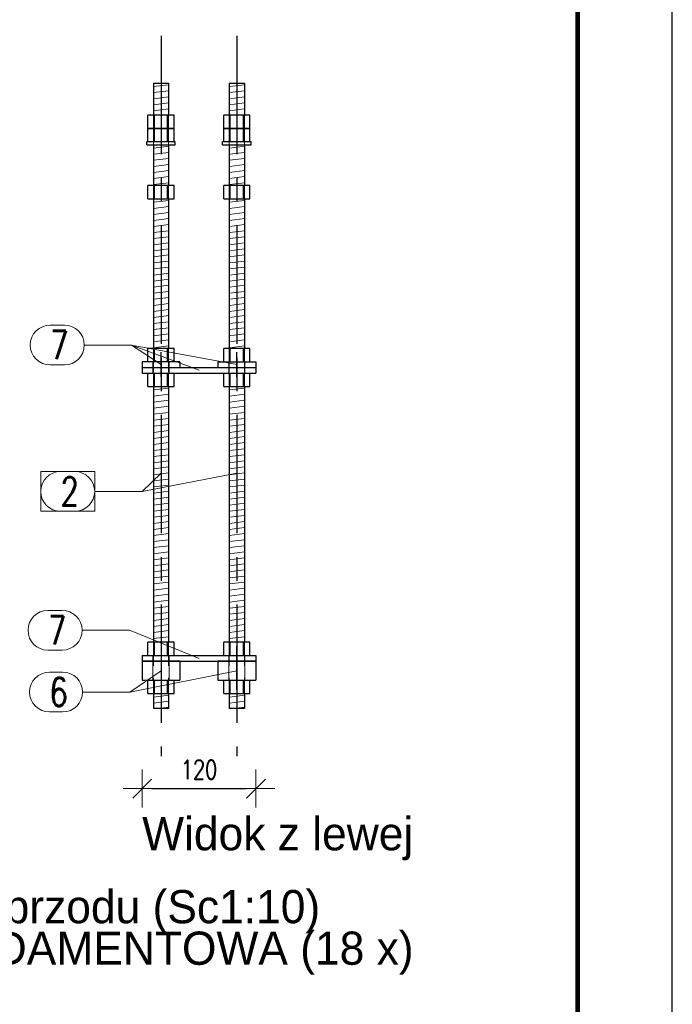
# Model space of a CAD drawing. Header units: millimetres. Extents: x 2268 to 2689, y 16092 to 16416.
# Tile 12 of 13: x 2619 to 2688, y 16247 to 16351. Entities that reach past the tile are written whole.
import ezdxf

# ---------------------------------------------------------------- set-up
doc = ezdxf.new("R2010")
doc.units = ezdxf.units.MM
doc.header["$LTSCALE"] = 10
doc.linetypes.add('HIDDEN', pattern=[0.375, 0.25, -0.125])
doc.linetypes.add('MITTE', pattern=[2, 1.25, -0.25, 0.25, -0.25])
doc.layers.get('Defpoints').update_dxf_attribs({"color": 1})
doc.layers.add('_FORMATKA', color=8, linetype='Continuous', plot=False)
for name, color, linetype, lineweight in [('_RAMKA', 7, 'Continuous', 35), ('PS_DIM', 4, 'Continuous', 13), ('PS_Hatch', 3, 'Continuous', 9), ('PS_Hidden', 2, 'HIDDEN', 9), ('PS_Pos', 1, 'Continuous', 15), ('PS_SOLID', 7, 'Continuous', 30)]:
    doc.layers.add(name, color=color, linetype=linetype, lineweight=lineweight)
doc.layers.add('PS_MID', color=5, linetype='MITTE')
doc.layers.add('PS_SHAPE', color=3, linetype='Continuous')
doc.styles.add('simplex', font='simplex.shx', dxfattribs={"width": 0.75})
doc.dimstyles.new('1_10_PRZ', dxfattribs={"dimtxt": 2, "dimasz": 1, "dimexe": 2, "dimexo": 5, "dimgap": 1, "dimtad": 1, "dimdec": 0, "dimlfac": 10, "dimtxsty": 'simplex', "dimblk": 'dimznak', "dimcen": 2, "dimse1": 1, "dimse2": 1, "dimclrt": 3, "dimadec": 1, "dimazin": 0, "dimtfac": 1, "dimtdec": 0, "dimtix": 1, "dimtmove": 2, "dimatfit": 3, "dimldrblk": 'dim-grot', "dimfxl": 1, "dimarcsym": 0})

# ---------------------------------------------------------------- blocks, each defined once
blk = doc.blocks.new('*X55')
at = {"layer": 'PS_Hidden', "color": 2, "linetype": 'HIDDEN'}
for p, q in [((95.95, 28.21), (95.95, 29.62)), ((95.95, 29.62), (95.95, 26.5)), ((97.55, 28.21), (97.55, 29.62)), ((97.55, 29.62), (97.55, 26.5)), ((103.95, 28.21), (103.95, 29.62)), ((103.95, 29.62), (103.95, 26.5)), ((105.55, 28.21), (105.55, 29.62)), ((105.55, 29.62), (105.55, 26.5)), ((95.95, 26.5), (95.95, 28.21)), ((97.55, 26.5), (97.55, 28.21)), ((103.95, 26.5), (103.95, 28.21)), ((105.55, 26.5), (105.55, 28.21)), ((95.95, 20.79), (95.95, 22.2)), ((95.95, 22.2), (95.95, 20.79)), ((97.55, 20.79), (97.55, 22.2)), ((97.55, 22.2), (97.55, 20.79)), ((103.95, 20.79), (103.95, 22.2)), ((103.95, 22.2), (103.95, 20.79)), ((105.55, 20.79), (105.55, 22.2)), ((105.55, 22.2), (105.55, 20.79)), ((95.95, 3.6), (95.95, 5.01)), ((95.95, 5.01), (95.95, 0.99)), ((97.55, 3.6), (97.55, 5.01)), ((97.55, 5.01), (97.55, 0.99)), ((103.95, 3.6), (103.95, 5.01)), ((103.95, 5.01), (103.95, 0.99)), ((105.55, 3.6), (105.55, 5.01)), ((105.55, 5.01), (105.55, 0.99)), ((95.9, 3.6), (95.9, 3)), ((97.6, 3.6), (97.6, 3)), ((103.9, 3.6), (103.9, 3)), ((105.6, 3.6), (105.6, 3)), ((95.9, 2.4), (95.9, 3)), ((95.95, 0.99), (95.95, 2.4)), ((97.55, 0.99), (97.55, 2.4)), ((97.6, 2.4), (97.6, 3)), ((103.9, 2.4), (103.9, 3)), ((103.95, 0.99), (103.95, 2.4)), ((105.55, 0.99), (105.55, 2.4)), ((105.6, 2.4), (105.6, 3)), ((95.95, -27.4), (95.95, -25.99)), ((95.95, -25.99), (95.95, -31.41)), ((97.55, -27.4), (97.55, -25.99)), ((97.55, -25.99), (97.55, -31.41)), ((103.95, -27.4), (103.95, -25.99)), ((103.95, -25.99), (103.95, -31.41)), ((105.55, -27.4), (105.55, -25.99)), ((105.55, -25.99), (105.55, -31.41)), ((95.9, -28), (95.9, -27.4)), ((95.9, -30), (95.9, -28)), ((97.6, -28), (97.6, -27.4)), ((97.6, -30), (97.6, -28)), ((103.9, -28), (103.9, -27.4)), ((103.9, -30), (103.9, -28)), ((105.6, -28), (105.6, -27.4)), ((105.6, -30), (105.6, -28)), ((95.95, -31.41), (95.95, -30)), ((97.55, -31.41), (97.55, -30)), ((103.95, -31.41), (103.95, -30)), ((105.55, -31.41), (105.55, -30))]:
    blk.add_line(p, q, dxfattribs=at)
at = {"layer": 'PS_MID', "color": 5, "linetype": 'MITTE'}
for p, q in [((96.75, 38), (96.75, -38)), ((96.75, 38), (96.75, -38)), ((104.75, 38), (104.75, -38)), ((104.75, 38), (104.75, -38)), ((96.75, 2), (96.75, 4.6)), ((96.75, 2), (96.75, 4.6)), ((104.75, 2), (104.75, 4.6)), ((104.75, 2), (104.75, 4.6)), ((96.75, 4), (96.75, 1.4)), ((96.75, 4), (96.75, 1.4)), ((104.75, 4), (104.75, 1.4)), ((104.75, 4), (104.75, 1.4)), ((96.75, -26.4), (96.75, -29)), ((96.75, -26.4), (96.75, -29)), ((96.75, -27), (96.75, -31)), ((96.75, -27), (96.75, -31)), ((104.75, -29), (104.75, -26.4)), ((104.75, -26.4), (104.75, -29)), ((104.75, -31), (104.75, -27)), ((104.75, -27), (104.75, -31))]:
    blk.add_line(p, q, dxfattribs=at)
at = {"layer": 'PS_SOLID', "color": 7, "linetype": 'Continuous'}
for p, q in [((95.95, 33), (97.55, 33)), ((95.95, 33), (95.95, 29.62)), ((97.55, 33), (97.55, 29.62)), ((103.95, 33), (105.55, 33)), ((103.95, 33), (103.95, 29.62)), ((105.55, 33), (105.55, 29.62)), ((95.37, 28.21), (95.37, 29.62)), ((96.06, 29.62), (95.37, 29.62)), ((97.44, 29.62), (96.06, 29.62)), ((96.06, 28.21), (96.06, 29.62)), ((97.44, 28.21), (97.44, 29.62)), ((98.14, 29.62), (97.44, 29.62)), ((98.14, 28.21), (98.14, 29.62)), ((103.37, 28.21), (103.37, 29.62)), ((104.06, 29.62), (103.37, 29.62)), ((105.44, 29.62), (104.06, 29.62)), ((104.06, 28.21), (104.06, 29.62)), ((105.44, 28.21), (105.44, 29.62)), ((106.14, 29.62), (105.44, 29.62)), ((106.14, 28.21), (106.14, 29.62)), ((95.37, 28.21), (96.06, 28.21)), ((95.37, 26.8), (95.37, 28.21)), ((96.06, 28.21), (95.37, 28.21)), ((96.06, 28.21), (97.44, 28.21)), ((97.44, 28.21), (96.06, 28.21)), ((96.06, 26.8), (96.06, 28.21)), ((97.44, 28.21), (98.14, 28.21)), ((97.44, 26.8), (97.44, 28.21)), ((98.14, 28.21), (97.44, 28.21)), ((98.14, 26.8), (98.14, 28.21)), ((103.37, 26.8), (103.37, 28.21)), ((104.06, 28.21), (103.37, 28.21)), ((103.37, 28.21), (104.06, 28.21)), ((105.44, 28.21), (104.06, 28.21)), ((104.06, 26.8), (104.06, 28.21)), ((104.06, 28.21), (105.44, 28.21)), ((105.44, 26.8), (105.44, 28.21)), ((106.14, 28.21), (105.44, 28.21)), ((105.44, 28.21), (106.14, 28.21)), ((106.14, 26.8), (106.14, 28.21)), ((98.25, 26.8), (95.25, 26.8)), ((95.25, 26.5), (95.25, 26.8)), ((95.25, 26.5), (98.25, 26.5)), ((95.95, 26.5), (95.95, 22.2)), ((97.55, 26.5), (97.55, 22.2)), ((98.25, 26.5), (98.25, 26.8)), ((106.25, 26.8), (103.25, 26.8)), ((103.25, 26.5), (103.25, 26.8)), ((103.25, 26.5), (106.25, 26.5)), ((103.95, 26.5), (103.95, 22.2)), ((105.55, 26.5), (105.55, 22.2)), ((106.25, 26.5), (106.25, 26.8)), ((95.37, 20.79), (95.37, 22.2)), ((96.06, 22.2), (95.37, 22.2)), ((97.44, 22.2), (96.06, 22.2)), ((96.06, 20.79), (96.06, 22.2)), ((97.44, 20.79), (97.44, 22.2)), ((98.14, 22.2), (97.44, 22.2)), ((98.14, 20.79), (98.14, 22.2)), ((103.37, 20.79), (103.37, 22.2)), ((104.06, 22.2), (103.37, 22.2)), ((105.44, 22.2), (104.06, 22.2)), ((104.06, 20.79), (104.06, 22.2)), ((105.44, 20.79), (105.44, 22.2)), ((106.14, 22.2), (105.44, 22.2)), ((106.14, 20.79), (106.14, 22.2)), ((95.37, 20.79), (96.06, 20.79)), ((95.95, 20.79), (95.95, 5.01)), ((96.06, 20.79), (97.44, 20.79)), ((97.44, 20.79), (98.14, 20.79)), ((97.55, 20.79), (97.55, 5.01)), ((103.37, 20.79), (104.06, 20.79)), ((103.95, 20.79), (103.95, 5.01)), ((104.06, 20.79), (105.44, 20.79)), ((105.44, 20.79), (106.14, 20.79)), ((105.55, 20.79), (105.55, 5.01)), ((95.37, 3.6), (95.37, 5.01)), ((96.06, 5.01), (95.37, 5.01)), ((97.44, 5.01), (96.06, 5.01)), ((96.06, 3.6), (96.06, 5.01)), ((97.44, 3.6), (97.44, 5.01)), ((98.14, 5.01), (97.44, 5.01)), ((98.14, 3.6), (98.14, 5.01)), ((103.37, 3.6), (103.37, 5.01)), ((104.06, 5.01), (103.37, 5.01)), ((105.44, 5.01), (104.06, 5.01)), ((104.06, 3.6), (104.06, 5.01)), ((105.44, 3.6), (105.44, 5.01)), ((106.14, 5.01), (105.44, 5.01)), ((106.14, 3.6), (106.14, 5.01)), ((94.75, 3.6), (94.75, 3)), ((98.75, 3.6), (94.75, 3.6)), ((98.75, 3.6), (98.75, 3)), ((102.75, 3.6), (106.75, 3.6)), ((102.75, 3.6), (102.75, 3)), ((106.75, 3.6), (106.75, 3)), ((94.75, 3), (106.75, 3)), ((94.75, 3), (94.75, 2.4)), ((94.75, 3), (98.75, 3)), ((94.75, 2.4), (106.75, 2.4)), ((95.37, 0.99), (95.37, 2.4)), ((96.06, 0.99), (96.06, 2.4)), ((97.44, 0.99), (97.44, 2.4)), ((98.14, 0.99), (98.14, 2.4)), ((102.75, 3), (106.75, 3)), ((103.37, 0.99), (103.37, 2.4)), ((104.06, 0.99), (104.06, 2.4)), ((105.44, 0.99), (105.44, 2.4)), ((106.14, 0.99), (106.14, 2.4)), ((106.75, 3), (106.75, 2.4)), ((95.37, 0.99), (96.06, 0.99)), ((95.95, 0.99), (95.95, -25.99)), ((96.06, 0.99), (97.44, 0.99)), ((97.44, 0.99), (98.14, 0.99)), ((97.55, 0.99), (97.55, -25.99)), ((103.37, 0.99), (104.06, 0.99)), ((103.95, 0.99), (103.95, -25.99)), ((104.06, 0.99), (105.44, 0.99)), ((105.44, 0.99), (106.14, 0.99)), ((105.55, 0.99), (105.55, -25.99)), ((95.37, -27.4), (95.37, -25.99)), ((96.06, -25.99), (95.37, -25.99)), ((97.44, -25.99), (96.06, -25.99)), ((96.06, -27.4), (96.06, -25.99)), ((97.44, -27.4), (97.44, -25.99)), ((98.14, -25.99), (97.44, -25.99)), ((98.14, -27.4), (98.14, -25.99)), ((103.37, -27.4), (103.37, -25.99)), ((104.06, -25.99), (103.37, -25.99)), ((105.44, -25.99), (104.06, -25.99)), ((104.06, -27.4), (104.06, -25.99)), ((105.44, -27.4), (105.44, -25.99)), ((106.14, -25.99), (105.44, -25.99)), ((106.14, -27.4), (106.14, -25.99)), ((94.75, -27.4), (106.75, -27.4)), ((94.75, -27.4), (94.75, -28)), ((98.75, -28), (94.75, -28)), ((94.75, -28), (94.75, -30)), ((94.75, -28), (106.75, -28)), ((98.75, -28), (98.75, -30)), ((106.75, -28), (102.75, -28)), ((102.75, -28), (102.75, -30)), ((106.75, -27.4), (106.75, -28)), ((106.75, -28), (106.75, -30)), ((94.75, -30), (98.75, -30)), ((95.37, -31.41), (95.37, -30)), ((96.06, -31.41), (96.06, -30)), ((97.44, -31.41), (97.44, -30)), ((98.14, -31.41), (98.14, -30)), ((102.75, -30), (106.75, -30)), ((103.37, -31.41), (103.37, -30)), ((104.06, -31.41), (104.06, -30)), ((105.44, -31.41), (105.44, -30)), ((106.14, -31.41), (106.14, -30)), ((95.37, -31.41), (96.06, -31.41)), ((95.95, -31.41), (95.95, -33)), ((96.06, -31.41), (97.44, -31.41)), ((97.44, -31.41), (98.14, -31.41)), ((97.55, -31.41), (97.55, -33)), ((103.37, -31.41), (104.06, -31.41)), ((103.95, -31.41), (103.95, -33)), ((104.06, -31.41), (105.44, -31.41)), ((105.44, -31.41), (106.14, -31.41)), ((105.55, -31.41), (105.55, -33)), ((96.75, -33), (95.95, -33)), ((97.55, -33), (96.75, -33)), ((104.75, -33), (103.95, -33)), ((105.55, -33), (104.75, -33))]:
    blk.add_line(p, q, dxfattribs=at)
blk = doc.blocks.new('dimznak')
at = {"color": 0}
for points in [[(0, 2), (0, -2)], [(-2, 0), (2, 0)]]:
    blk.add_lwpolyline(points, dxfattribs=at)
at = {"color": 2}
blk.add_lwpolyline([(1, 1), (-1, -1)], dxfattribs=at)
blk = doc.blocks.new('*D76')
at = {"layer": 'Defpoints', "color": 0, "transparency": 16777216}
for p in [(2632.36, 16281.9), (2644.36, 16281.9), (2644.36, 16269.47)]:
    blk.add_point(p, dxfattribs=at)
at = {"layer": 'PS_DIM', "color": 0, "lineweight": -2, "transparency": 16777216}
blk.add_line((2633.36, 16269.47), (2643.36, 16269.47), dxfattribs=at)
at = {"layer": 'PS_DIM', "color": 0, "lineweight": -2, "transparency": 16777216, "rotation": 180}
blk.add_blockref('dimznak', (2632.36, 16269.47), dxfattribs=at)
at = {"layer": 'PS_DIM', "color": 0, "lineweight": -2, "transparency": 16777216}
blk.add_blockref('dimznak', (2644.36, 16269.47), dxfattribs=at)
at = {"layer": 'PS_DIM', "color": 3, "transparency": 16777216, "insert": (2638.36, 16271.47), "char_height": 2, "attachment_point": 5, "style": 'simplex'}
blk.add_mtext('120', dxfattribs=at)
blk = doc.blocks.new('dim-grot')
blk.add_hatch(color=256).paths.add_polyline_path([(0, 0), (-2, 0.5), (-2, -0.5)])
blk.add_lwpolyline([(0, 0), (-2, 0.5), (-2, -0.5), (0, 0)])
blk = doc.blocks.new('*X77')
at = {"color": 0}
blk.add_text('Widok z lewej', height=3.5, dxfattribs=at).set_placement((2701.52, 16277.7))
blk = doc.blocks.new('*X148')
at = {"color": 1}
for p, q in [((2622.65, 16318.36), (2624.15, 16318.36)), ((2626.25, 16316.26), (2631.25, 16316.26)), ((2638.36, 16313.6), (2631.25, 16316.26)), ((2622.65, 16314.16), (2624.15, 16314.16))]:
    blk.add_line(p, q, dxfattribs=at)
for centre, start, end in [((2622.65, 16316.26), 90, 270), ((2624.15, 16316.26), 270, 90)]:
    blk.add_arc(centre, 2.1, start, end, dxfattribs=at)
at = {"color": 2, "style": 'simplex', "width": 0.75}
blk.add_text('7', height=3, dxfattribs=at).set_placement((2622.65, 16314.76))
blk = doc.blocks.new('*X149')
at = {"color": 1}
for p, q in [((2622.65, 16318.36), (2624.15, 16318.36)), ((2626.25, 16316.26), (2631.25, 16316.26)), ((2638.36, 16313.6), (2631.25, 16316.26)), ((2622.65, 16314.16), (2624.15, 16314.16))]:
    blk.add_line(p, q, dxfattribs=at)
for centre, start, end in [((2622.65, 16316.26), 90, 270), ((2624.15, 16316.26), 270, 90)]:
    blk.add_arc(centre, 2.1, start, end, dxfattribs=at)
at = {"color": 2, "style": 'simplex', "width": 0.75}
blk.add_text('7', height=3, dxfattribs=at).set_placement((2622.65, 16314.76))
blk = doc.blocks.new('*X150')
at = {"color": 1}
for p, q in [((2622.65, 16318.36), (2624.15, 16318.36)), ((2626.25, 16316.26), (2631.25, 16316.26)), ((2634.36, 16314.2), (2631.25, 16316.26)), ((2622.65, 16314.16), (2624.15, 16314.16))]:
    blk.add_line(p, q, dxfattribs=at)
for centre, start, end in [((2622.65, 16316.26), 90, 270), ((2624.15, 16316.26), 270, 90)]:
    blk.add_arc(centre, 2.1, start, end, dxfattribs=at)
at = {"color": 2, "style": 'simplex', "width": 0.75}
blk.add_text('7', height=3, dxfattribs=at).set_placement((2622.65, 16314.76))
blk = doc.blocks.new('*X151')
at = {"color": 1}
for p, q in [((2622.65, 16318.36), (2624.15, 16318.36)), ((2626.25, 16316.26), (2631.25, 16316.26)), ((2642.36, 16314.2), (2631.25, 16316.26)), ((2622.65, 16314.16), (2624.15, 16314.16))]:
    blk.add_line(p, q, dxfattribs=at)
for centre, start, end in [((2622.65, 16316.26), 90, 270), ((2624.15, 16316.26), 270, 90)]:
    blk.add_arc(centre, 2.1, start, end, dxfattribs=at)
at = {"color": 2, "style": 'simplex', "width": 0.75}
blk.add_text('7', height=3, dxfattribs=at).set_placement((2622.65, 16314.76))
blk = doc.blocks.new('*X152')
at = {"color": 1}
for p, q in [((2623.75, 16302.92), (2625.25, 16302.92)), ((2634.36, 16302.75), (2632.35, 16300.82)), ((2627.35, 16300.82), (2632.35, 16300.82)), ((2623.75, 16298.72), (2625.25, 16298.72))]:
    blk.add_line(p, q, dxfattribs=at)
for centre, start, end in [((2623.75, 16300.82), 90, 270), ((2625.25, 16300.82), 270, 90)]:
    blk.add_arc(centre, 2.1, start, end, dxfattribs=at)
at = {"color": 2, "style": 'simplex', "width": 0.75}
blk.add_text('2', height=3, dxfattribs=at).set_placement((2623.75, 16299.32))
blk = doc.blocks.new('*X153')
at = {"color": 1}
for p, q in [((2623.75, 16302.92), (2625.25, 16302.92)), ((2634.36, 16302.75), (2632.35, 16300.82)), ((2627.35, 16300.82), (2632.35, 16300.82)), ((2623.75, 16298.72), (2625.25, 16298.72))]:
    blk.add_line(p, q, dxfattribs=at)
for centre, start, end in [((2623.75, 16300.82), 90, 270), ((2625.25, 16300.82), 270, 90)]:
    blk.add_arc(centre, 2.1, start, end, dxfattribs=at)
at = {"color": 2, "style": 'simplex', "width": 0.75}
blk.add_text('2', height=3, dxfattribs=at).set_placement((2623.75, 16299.32))
blk = doc.blocks.new('*X154')
at = {"color": 1}
for p, q in [((2627.35, 16302.92), (2621.65, 16302.92)), ((2621.65, 16302.92), (2621.65, 16298.72)), ((2627.35, 16298.72), (2627.35, 16302.92)), ((2642.36, 16302.75), (2632.35, 16300.82)), ((2627.35, 16300.82), (2632.35, 16300.82)), ((2621.65, 16298.72), (2627.35, 16298.72))]:
    blk.add_line(p, q, dxfattribs=at)
at = {"color": 30, "style": 'simplex', "width": 0.75}
blk.add_text('2', height=3, dxfattribs=at).set_placement((2623.75, 16299.32))
blk = doc.blocks.new('*X155')
at = {"color": 1}
for p, q in [((2622.42, 16288.27), (2623.92, 16288.27)), ((2626.02, 16286.17), (2631.02, 16286.17)), ((2638.36, 16283.2), (2631.02, 16286.17)), ((2622.42, 16284.07), (2623.92, 16284.07))]:
    blk.add_line(p, q, dxfattribs=at)
for centre, start, end in [((2622.42, 16286.17), 90, 270), ((2623.92, 16286.17), 270, 90)]:
    blk.add_arc(centre, 2.1, start, end, dxfattribs=at)
at = {"color": 2, "style": 'simplex', "width": 0.75}
blk.add_text('7', height=3, dxfattribs=at).set_placement((2622.42, 16284.67))
blk = doc.blocks.new('*X156')
at = {"color": 1}
for p, q in [((2622.42, 16288.27), (2623.92, 16288.27)), ((2626.02, 16286.17), (2631.02, 16286.17)), ((2638.36, 16283.2), (2631.02, 16286.17)), ((2622.42, 16284.07), (2623.92, 16284.07))]:
    blk.add_line(p, q, dxfattribs=at)
for centre, start, end in [((2622.42, 16286.17), 90, 270), ((2623.92, 16286.17), 270, 90)]:
    blk.add_arc(centre, 2.1, start, end, dxfattribs=at)
at = {"color": 2, "style": 'simplex', "width": 0.75}
blk.add_text('7', height=3, dxfattribs=at).set_placement((2622.42, 16284.67))
blk = doc.blocks.new('*X157')
at = {"color": 1}
for p, q in [((2622.58, 16281.75), (2623.97, 16281.75)), ((2642.36, 16281.9), (2631.07, 16279.65)), ((2626.07, 16279.65), (2631.07, 16279.65)), ((2622.58, 16277.55), (2623.97, 16277.55))]:
    blk.add_line(p, q, dxfattribs=at)
for centre, start, end in [((2622.58, 16279.65), 90, 270), ((2623.97, 16279.65), 270, 90)]:
    blk.add_arc(centre, 2.1, start, end, dxfattribs=at)
at = {"color": 2, "style": 'simplex', "width": 0.75}
blk.add_text('6', height=3, dxfattribs=at).set_placement((2622.58, 16278.15))
blk = doc.blocks.new('*X158')
at = {"color": 1}
for p, q in [((2622.58, 16281.75), (2623.97, 16281.75)), ((2634.36, 16281.9), (2631.07, 16279.65)), ((2626.07, 16279.65), (2631.07, 16279.65)), ((2622.58, 16277.55), (2623.97, 16277.55))]:
    blk.add_line(p, q, dxfattribs=at)
for centre, start, end in [((2622.58, 16279.65), 90, 270), ((2623.97, 16279.65), 270, 90)]:
    blk.add_arc(centre, 2.1, start, end, dxfattribs=at)
at = {"color": 2, "style": 'simplex', "width": 0.75}
blk.add_text('6', height=3, dxfattribs=at).set_placement((2622.58, 16278.15))

msp = doc.modelspace()

# ---------------------------------------------------------------- hatches: boundary and pattern name
at = {"layer": 'PS_Hatch'}
h = msp.add_hatch(dxfattribs=at)
h.set_pattern_fill('LINE', color=3, scale=0.2, angle=7)
h.set_pattern_definition([(7, (-13742.27566, 18427.3555), (-0.077387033, 0.630266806), [])])
h.paths.add_polyline_path([(2635.16, 16340.52), (2635.16, 16343.9), (2633.56, 16343.9), (2633.56, 16340.52)])
h = msp.add_hatch(dxfattribs=at)
h.set_pattern_fill('LINE', color=3, scale=0.2, angle=7)
h.set_pattern_definition([(7, (-13734.27566, 18427.3555), (-0.077387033, 0.630266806), [])])
h.paths.add_polyline_path([(2643.16, 16340.52), (2643.16, 16343.9), (2641.56, 16343.9), (2641.56, 16340.52)])
h = msp.add_hatch(dxfattribs=at)
h.set_pattern_fill('LINE', color=3, scale=0.2, angle=7)
h.set_pattern_definition([(7, (-13742.27566, 18420.8555), (-0.077387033, 0.630266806), [])])
h.paths.add_polyline_path([(2635.16, 16333.1), (2635.16, 16337.4), (2633.56, 16337.4), (2633.56, 16333.1)])
h = msp.add_hatch(dxfattribs=at)
h.set_pattern_fill('LINE', color=3, scale=0.2, angle=7)
h.set_pattern_definition([(7, (-13734.27566, 18420.8555), (-0.077387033, 0.630266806), [])])
h.paths.add_polyline_path([(2643.16, 16333.1), (2643.16, 16337.4), (2641.56, 16337.4), (2641.56, 16333.1)])
h = msp.add_hatch(dxfattribs=at)
h.set_pattern_fill('LINE', color=3, scale=0.2, angle=7)
h.set_pattern_definition([(7, (-13742.27566, 18415.1455), (-0.077387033, 0.630266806), [])])
h.paths.add_polyline_path([(2635.16, 16315.91), (2635.16, 16331.69), (2633.56, 16331.69), (2633.56, 16315.91)])
h = msp.add_hatch(dxfattribs=at)
h.set_pattern_fill('LINE', color=3, scale=0.2, angle=7)
h.set_pattern_definition([(7, (-13734.27566, 18415.1455), (-0.077387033, 0.630266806), [])])
h.paths.add_polyline_path([(2643.16, 16315.91), (2643.16, 16331.69), (2641.56, 16331.69), (2641.56, 16315.91)])
h = msp.add_hatch(dxfattribs=at)
h.set_pattern_fill('LINE', color=3, scale=0.2, angle=7)
h.set_pattern_definition([(7, (-13742.27566, 18395.3455), (-0.077387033, 0.630266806), [])])
h.paths.add_polyline_path([(2635.16, 16284.91), (2635.16, 16311.89), (2633.56, 16311.89), (2633.56, 16284.91)])
h = msp.add_hatch(dxfattribs=at)
h.set_pattern_fill('LINE', color=3, scale=0.2, angle=7)
h.set_pattern_definition([(7, (-13734.27566, 18395.3455), (-0.077387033, 0.630266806), [])])
h.paths.add_polyline_path([(2643.16, 16284.91), (2643.16, 16311.89), (2641.56, 16311.89), (2641.56, 16284.91)])
h = msp.add_hatch(dxfattribs=at)
h.set_pattern_fill('LINE', color=3, scale=0.2, angle=7)
h.set_pattern_definition([(7, (-13742.27566, 18362.9455), (-0.077387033, 0.630266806), [])])
h.paths.add_polyline_path([(2635.16, 16277.9), (2635.16, 16279.49), (2633.56, 16279.49), (2633.56, 16277.9)])
h = msp.add_hatch(dxfattribs=at)
h.set_pattern_fill('LINE', color=3, scale=0.2, angle=7)
h.set_pattern_definition([(7, (-13734.27566, 18362.9455), (-0.077387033, 0.630266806), [])])
h.paths.add_polyline_path([(2643.16, 16277.9), (2643.16, 16279.49), (2641.56, 16279.49), (2641.56, 16277.9)])

# ---------------------------------------------------------------- linework, layer by layer
at = {"layer": '_FORMATKA', "lineweight": -3}
msp.add_lwpolyline([(2268.31, 16091.93), (2688.31, 16091.93), (2688.31, 16388.93), (2268.31, 16388.93)], close=True, dxfattribs=at)
at = {"layer": '_RAMKA', "lineweight": -3, "const_width": 0.5}
msp.add_lwpolyline([(2298.31, 16101.93), (2678.31, 16101.93), (2678.31, 16378.93), (2298.31, 16378.93)], close=True, dxfattribs=at)

# ---------------------------------------------------------------- block references
msp.add_blockref('*X77', (-69.16, -14.74))
at = {"layer": 'PS_Pos'}
for name in ['*X148', '*X149', '*X150', '*X151', '*X152', '*X153', '*X154', '*X155', '*X156', '*X157', '*X158']:
    msp.add_blockref(name, (0, 0), dxfattribs=at)
at = {"layer": 'PS_SHAPE', "color": 2}
msp.add_blockref('*X55', (2537.6, 16310.9), dxfattribs=at)

# ---------------------------------------------------------------- texts
at = {"color": 0}
for s, p in [('KF.2 Widok z przodu (Sc1:10)', (2588.72, 16255.26)), ('KOTEW FUNDAMENTOWA (18 x)', (2588.72, 16250.88))]:
    msp.add_text(s, height=3.5, dxfattribs=at).set_placement(p)

# ---------------------------------------------------------------- dimensions: what is measured, and where the dimension line sits
at = {"layer": 'PS_DIM'}
dim = msp.add_linear_dim(base=(2644.36, 16269.47), p1=(2632.36, 16281.9), p2=(2644.36, 16281.9), dimstyle='1_10_PRZ', dxfattribs=at)
dim.commit()
dim.dimension.update_dxf_attribs({"geometry": '*D76', "text_midpoint": (2638.36, 16271.47)})

doc.saveas('drawing.dxf')
